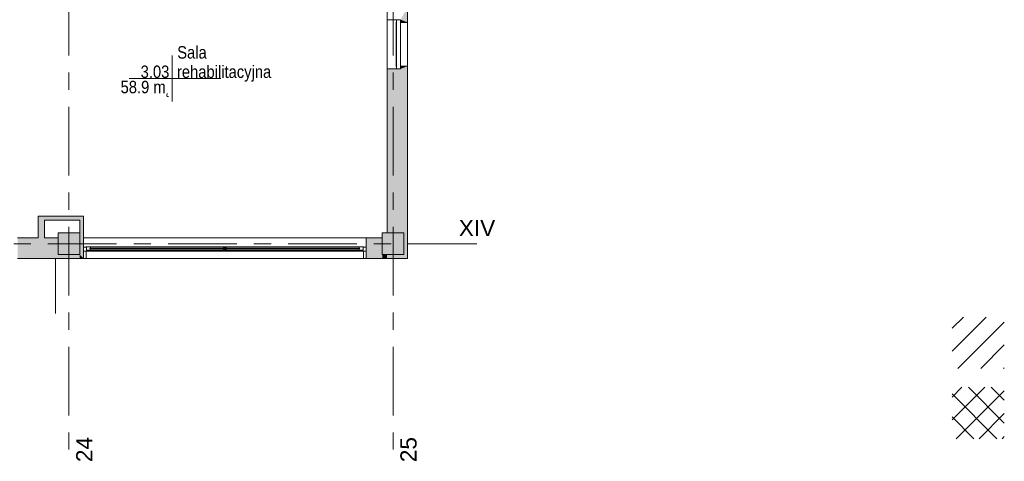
# Model space of a CAD drawing. Header units: centimetres. Extents: x -2424 to 2319, y 5 to 3760.
# Tile 78 of 117: x 496 to 2319, y 5 to 823. Entities that reach past the tile are written whole.
import ezdxf

# ---------------------------------------------------------------- set-up
doc = ezdxf.new("R2010")
doc.units = ezdxf.units.CM
doc.linetypes.add('Oś', pattern=[222.25, 127, -31.75, 31.75, -31.75])
for name, color, linetype, lineweight in [('A-AREA-IDEN', 2, 'Continuous', 13), ('A-DETL-GENF', 92, 'Continuous', 9), ('A-FLOR', 192, 'Continuous', 13), ('A-GLAZ', 151, 'Continuous', 13), ('A-WALL', 113, 'Continuous', 13), ('S-COLS', 52, 'Continuous', 13), ('S-GRID', 1, 'Continuous', 13), ('S-GRID-IDEN', 1, 'Continuous', 13)]:
    doc.layers.add(name, color=color, linetype=linetype, lineweight=lineweight)
doc.layers.add('A-WALL-PATT', color=111, linetype='Continuous', lineweight=13, plot=False)
doc.styles.add('Arial_5', font='arial.ttf', dxfattribs={"height": 30})
doc.styles.add('Arial_6', font='arial.ttf', dxfattribs={"width": 0.85, "height": 23})

msp = doc.modelspace()

# ---------------------------------------------------------------- hatches: boundary and pattern name
at = {"layer": 'S-COLS', "lineweight": 9}
for points in [[(567.4, 388.3), (607.4, 388.3), (607.4, 428.3), (567.4, 428.3)], [(1167.4, 388.3), (1207.4, 388.3), (1207.4, 428.3), (1167.4, 428.3)]]:
    msp.add_hatch(color=251, dxfattribs=at).paths.add_polyline_path(points, flags=0)

# ---------------------------------------------------------------- linework, layer by layer
at = {"layer": 'A-AREA-IDEN', "color": 251, "lineweight": 9}
for p, q in [((778.7, 757), (778.7, 714.5)), ((788.5, 714.5), (698.7, 714.5)), ((698.7, 714.5), (868.7, 714.5)), ((778.7, 714.5), (778.7, 672))]:
    msp.add_line(p, q, dxfattribs=at)
at = {"layer": 'A-DETL-GENF', "color": 251, "linetype": 'Continuous', "lineweight": 9}
for p, q in [((2222.2, 251.7), (2242.9, 272.5)), ((2222.2, 209.3), (2285.3, 272.5)), ((2232.6, 177.3), (2318.7, 263.4)), ((2275, 177.3), (2318.7, 221)), ((2317.4, 177.3), (2318.7, 178.6)), ((2222.2, 124.5), (2240.2, 142.5)), ((2222.2, 82), (2282.6, 142.5)), ((2304.9, 47.3), (2222.2, 130.1)), ((2229.8, 47.3), (2318.7, 136.1)), ((2318.7, 76), (2252.2, 142.5)), ((2318.7, 118.4), (2294.6, 142.5)), ((2272.3, 47.3), (2318.7, 93.7)), ((2262.5, 47.3), (2222.2, 87.7)), ((2314.7, 47.3), (2318.7, 51.3))]:
    msp.add_line(p, q, dxfattribs=at)
at = {"layer": 'A-FLOR', "color": 251, "lineweight": 9}
msp.add_line((562.6, 279), (562.6, 381.3), dxfattribs=at)
at = {"layer": 'A-GLAZ', "color": 251, "lineweight": 9}
for p, q in [((1193.9, 823.3), (1201.4, 823.3)), ((1193.9, 823.3), (1193.9, 732.3)), ((1201.4, 732.3), (1201.4, 823.3)), ((1201.4, 732.3), (1201.4, 823.3)), ((1192.9, 736.8), (1192.9, 818.8)), ((1192.9, 818.8), (1193.9, 818.8)), ((1192.9, 736.8), (1193.9, 736.8)), ((1193.9, 732.3), (1201.4, 732.3)), ((619.9, 401.8), (614.4, 401.8)), ((614.4, 401.8), (614.4, 394.3)), ((627.4, 402.8), (618.9, 402.8)), ((618.9, 402.8), (618.9, 401.8)), ((618.9, 401.8), (619.9, 401.8)), ((619.9, 401.8), (619.9, 396.3)), ((619.9, 396.3), (619.9, 401.8)), ((627.4, 400.1), (627.4, 402.8)), ((627.4, 402.8), (1124.4, 402.8)), ((878.4, 401.6), (873.4, 401.6)), ((873.4, 401.6), (873.4, 397.6)), ((878.4, 397.6), (878.4, 401.6)), ((1124.4, 402.8), (1124.4, 400.1)), ((1132.9, 402.8), (1124.4, 402.8)), ((1131.9, 396.3), (1131.9, 401.8)), ((1131.9, 401.8), (1132.9, 401.8)), ((1131.9, 401.8), (1131.9, 396.3)), ((1137.4, 401.8), (1131.9, 401.8)), ((1132.9, 401.8), (1132.9, 402.8)), ((1137.4, 394.3), (1137.4, 401.8)), ((614.4, 394.3), (621.9, 394.3)), ((1137.4, 394.3), (614.4, 394.3)), ((619.9, 396.3), (627.4, 396.3)), ((621.9, 396.3), (619.9, 396.3)), ((621.9, 394.3), (621.9, 396.3)), ((621.9, 394.3), (1129.9, 394.3)), ((1125.4, 400.1), (626.4, 400.1)), ((626.4, 400.1), (626.4, 399.1)), ((626.4, 399.1), (626.4, 400.1)), ((626.4, 400.1), (627.4, 400.1)), ((626.4, 399.1), (1125.4, 399.1)), ((627.4, 399.1), (626.4, 399.1)), ((627.4, 396.3), (627.4, 399.1)), ((627.4, 396.3), (1124.4, 396.3)), ((873.4, 397.6), (878.4, 397.6)), ((1124.4, 400.1), (1125.4, 400.1)), ((1125.4, 399.1), (1124.4, 399.1)), ((1124.4, 399.1), (1124.4, 396.3)), ((1124.4, 396.3), (1131.9, 396.3)), ((1125.4, 399.1), (1125.4, 400.1)), ((1125.4, 400.1), (1125.4, 399.1)), ((1131.9, 396.3), (1129.9, 396.3)), ((1129.9, 396.3), (1129.9, 394.3)), ((1129.9, 394.3), (1137.4, 394.3))]:
    msp.add_line(p, q, dxfattribs=at)
at = {"layer": 'A-WALL', "color": 251, "lineweight": 9}
for p, q in [((1214.4, 381.3), (1214.4, 1402.8)), ((1176.4, 428.3), (1176.4, 868.3)), ((1176.4, 823.3), (1193.9, 823.3)), ((1214.4, 818.3), (1201.4, 818.3)), ((1176.4, 732.3), (1193.9, 732.3)), ((1214.4, 737.3), (1201.4, 737.3)), ((614.4, 459.3), (530.4, 459.3)), ((530.4, 459.3), (530.4, 419.3)), ((614.4, 401.8), (614.4, 459.3)), ((542.4, 452.3), (607.4, 452.3)), ((542.4, 419.3), (542.4, 452.3)), ((607.4, 452.3), (607.4, 428.3)), ((530.4, 419.3), (492.4, 419.3)), ((567.4, 419.3), (542.4, 419.3)), ((614.4, 419.3), (1167.4, 419.3)), ((1137.4, 419.3), (1137.4, 401.8)), ((614.4, 381.3), (614.4, 394.3)), ((619.4, 381.3), (619.4, 394.3)), ((1132.4, 394.3), (1132.4, 381.3)), ((1137.4, 394.3), (1137.4, 381.3)), ((492.4, 381.3), (614.4, 381.3)), ((614.4, 381.3), (619.4, 381.3)), ((1132.4, 381.3), (619.4, 381.3)), ((1132.4, 381.3), (1137.4, 381.3)), ((1137.4, 381.3), (1214.4, 381.3))]:
    msp.add_line(p, q, dxfattribs=at)
at = {"layer": 'A-WALL-PATT', "color": 251, "linetype": 'Continuous', "lineweight": 9, "extrusion": (0, 0, -1)}
for points in [[(-1201.4, 823.3), (-1214.4, 818.3), (-1214.4, 847.3)], [(-1214.4, 818.3), (-1201.4, 823.3), (-1201.4, 818.3)], [(-1193.9, 709.3), (-1176.4, 732.3), (-1176.4, 709.3)], [(-1176.4, 732.3), (-1193.9, 709.3), (-1201.4, 732.3)], [(-1201.4, 732.3), (-1193.9, 709.3), (-1201.4, 709.3)], [(-1201.4, 732.3), (-1214.4, 737.3), (-1201.4, 737.3)], [(-1214.4, 737.3), (-1201.4, 732.3), (-1214.4, 709.3)], [(-1201.4, 732.3), (-1201.4, 709.3), (-1214.4, 709.3)], [(-1176.4, 428.3), (-1214.4, 709.3), (-1176.4, 709.3)], [(-1214.4, 709.3), (-1176.4, 428.3), (-1207.4, 428.3)], [(-1207.4, 388.3), (-1214.4, 381.3), (-1214.4, 709.3)], [(-1214.4, 709.3), (-1207.4, 428.3), (-1207.4, 388.3)], [(-614.4, 452.3), (-530.4, 459.3), (-530.4, 452.3)], [(-530.4, 459.3), (-614.4, 452.3), (-614.4, 459.3)], [(-530.4, 381.3), (-542.4, 452.3), (-530.4, 452.3)], [(-542.4, 452.3), (-530.4, 381.3), (-542.4, 381.3)], [(-607.4, 419.3), (-614.4, 452.3), (-607.4, 452.3)], [(-614.4, 452.3), (-607.4, 419.3), (-614.4, 419.3)], [(-492.4, 383.8), (-530.4, 381.3), (-530.4, 419.3)], [(-530.4, 419.3), (-492.4, 419.3), (-492.4, 383.8)], [(-542.4, 381.3), (-567.4, 419.3), (-542.4, 419.3)], [(-567.4, 419.3), (-542.4, 381.3), (-567.4, 388.3)], [(-607.4, 388.3), (-614.4, 381.3), (-614.4, 419.3)], [(-614.4, 419.3), (-607.4, 419.3), (-607.4, 388.3)], [(-1137.4, 381.3), (-1167.4, 419.3), (-1137.4, 419.3)], [(-1167.4, 419.3), (-1137.4, 381.3), (-1167.4, 381.3)], [(-530.4, 381.3), (-492.4, 383.8), (-492.4, 381.3)], [(-567.4, 388.3), (-542.4, 381.3), (-584.5, 381.3)], [(-567.4, 388.3), (-584.5, 381.3), (-607.4, 388.3)], [(-607.4, 388.3), (-584.5, 381.3), (-607.4, 381.3)], [(-607.4, 388.3), (-607.4, 381.3), (-614.4, 381.3)], [(-1167.4, 388.3), (-1167.4, 381.3), (-1176.4, 381.3)], [(-1167.4, 388.3), (-1176.4, 381.3), (-1176.4, 388.3)], [(-1214.4, 381.3), (-1176.4, 388.3), (-1176.4, 381.3)], [(-1176.4, 388.3), (-1214.4, 381.3), (-1207.4, 388.3)]]:
    msp.add_solid(points, dxfattribs=at)
at = {"layer": 'A-WALL-PATT', "color": 251, "linetype": 'Continuous', "lineweight": 9}
msp.add_solid([(1167.4, 419.3), (1167.4, 381.3), (1167.4, 388.3)], dxfattribs=at)
at = {"layer": 'S-COLS', "color": 251, "lineweight": 9}
for p, q in [((607.4, 428.3), (567.4, 428.3)), ((567.4, 428.3), (567.4, 388.3)), ((607.4, 388.3), (607.4, 428.3)), ((1207.4, 428.3), (1167.4, 428.3)), ((1167.4, 428.3), (1167.4, 388.3)), ((1207.4, 388.3), (1207.4, 428.3)), ((567.4, 388.3), (607.4, 388.3)), ((1167.4, 388.3), (1207.4, 388.3))]:
    msp.add_line(p, q, dxfattribs=at)
at = {"layer": 'S-GRID', "color": 251, "linetype": 'Oś', "lineweight": 9}
for p, q in [((587.4, 2884.3), (587.4, 27.1)), ((1187.4, 2884.3), (1187.4, 27.1)), ((1342.5, 408.3), (-1368.8, 408.3))]:
    msp.add_line(p, q, dxfattribs=at)

# ---------------------------------------------------------------- texts
at = {"layer": 'A-AREA-IDEN', "color": 251, "lineweight": 9, "style": 'Arial_6', "width": 0.85}
for s, p in [('Sala', (787.9, 751.3)), ('3.03', (720.2, 715.4)), ('rehabilitacyjna', (787.4, 715.4)), ('58.9 m˛', (683.1, 687.1))]:
    msp.add_text(s, height=23, dxfattribs=at).set_placement(p)
at = {"layer": 'S-GRID-IDEN', "color": 251, "lineweight": 9, "style": 'Arial_5'}
msp.add_text('XIV', height=30, dxfattribs=at).set_placement((1309, 422.4))
for s, p in [('24', (630.9, 3.9)), ('25', (1230.9, 3.7))]:
    msp.add_text(s, height=30, rotation=90, dxfattribs=at).set_placement(p)

doc.saveas('drawing.dxf')
